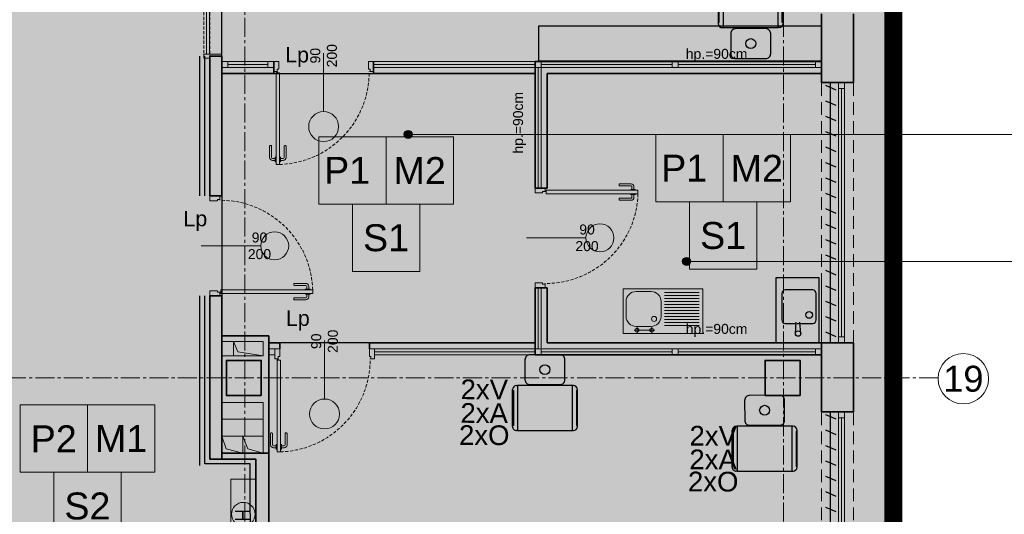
# Model space of a CAD drawing. Header units: millimetres. Extents: x -9409 to -3369, y -15007 to -6597.
# Tile 128 of 132: x -5515 to -4528, y -9944 to -9448. Entities that reach past the tile are written whole.
import ezdxf
from ezdxf.enums import TextEntityAlignment as Align

# ---------------------------------------------------------------- set-up
doc = ezdxf.new("R2010")
doc.units = ezdxf.units.MM
for name, pattern in [('ACAD_ISO02W100', [15, 12, -3]), ('CENTER2', [28.575, 19.05, -3.175, 3.175, -3.175]), ('CONTINU', [0]), ('DASHED', [19.05, 12.7, -6.35]), ('DASHED2', [0.375, 0.25, -0.125]), ('HIDDEN2', [4.7625, 3.175, -1.5875])]:
    doc.linetypes.add(name, pattern=pattern)
for name, color, linetype, lineweight in [('_opis', 8, 'Continuous', 5), ('A- OPISY', 2, 'Continuous', 13), ('A-AREA-____-IDEN', 81, 'Continuous', 5), ('SQ EI', 1, 'ZYGZAK', 9), ('SQ_Drzwi', 170, 'Continuous', 9), ('SQ_HATCH', 140, 'Continuous', 13), ('SQ_ISTN.Ściany', 140, 'Continuous', 35), ('Sq_Okna', 170, 'Continuous', 9), ('SQ_Osie', 220, 'CENTER2', 9), ('SQ_PROJ.Ściany', 7, 'Continuous', 35), ('SQ_TECHNOLOGIA', 251, 'Continuous', 9), ('SQ_ZAKRES_OPRACOWANIA', 7, 'ACAD_ISO02W100', 20), ('WYPOSAŻENIE WBUDOWANE', 11, 'Continuous', 25)]:
    doc.layers.add(name, color=color, linetype=linetype, lineweight=lineweight)
for name, color, linetype, lineweight, true_color in [('_rolety', 7, 'Continuous', 25, 0x21dec2), ('_wykończeniówka_listwy podłogowe', 7, 'Continuous', 25, 0xd042ff), ('SQ_P.POŻ', 7, 'CONTINU', 13, 0xc70000), ('SQ_STOLARKA ISTNIEJĄCA', 7, 'Continuous', 9, 0x575757), ('SQ_Widok', 7, 'DASHED', 15, 0x474747), ('W-listwa', 7, 'ZIGZAG', 18, 0xe19705), ('W-poręcz', 92, 'FENCELINE1', 18, 0x00bd00)]:
    doc.layers.add(name, color=color, linetype=linetype, lineweight=lineweight, true_color=true_color)
doc.layers.add('PDF _Geometria', color=7, linetype='Continuous')
doc.styles.add('Arial Narrow_2', font='ARIALN.TTF', dxfattribs={"height": 20})
doc.styles.add('Q_Arial', font='arial.ttf')
doc.styles.get("Standard").update_dxf_attribs({"font": 'arial.ttf'})
doc.linetypes.add('FENCELINE1', pattern='A,0.25,-0.1,[133,ltypeshp.shx,S=0.1,R=0,X=-0.1,Y=0],-0.1,1', length=1.45)
doc.linetypes.add('ZIGZAG', pattern='A,0.0001,-0.2,[131,ltypeshp.shx,S=0.2,R=0,X=-0.2,Y=0],-0.4,[131,ltypeshp.shx,S=0.2,R=180,X=0.2,Y=0],-0.2', length=0.8001)
doc.linetypes.add('ZYGZAK', pattern='A,0.00254,-5.08,[131,ltypeshp.shx,S=5.08,R=0,X=-5.08,Y=0],-10.16,[131,ltypeshp.shx,S=5.08,R=180,X=5.08,Y=0],-5.08', length=20.32254)

# ---------------------------------------------------------------- blocks, each defined once
blk = doc.blocks.new('A$C4228550E')
for p, q in [((0, 4), (0, 41)), ((0, 40), (1, 40)), ((1, 40), (1, 5)), ((4, 45), (5, 45)), ((61, 45), (60, 45)), ((65, 40), (64, 40)), ((64, 40), (64, 5)), ((65, 4), (65, 41)), ((1, 5), (0, 5)), ((64, 5), (65, 5)), ((5, 0), (4, 0)), ((60, 0), (61, 0))]:
    blk.add_line(p, q)
blk.add_lwpolyline([(17.5, 46), (47.5, 46, 0.414214), (52.5, 51), (52.5, 71, 0.414214), (47.5, 76), (17.5, 76, 0.414214), (12.5, 71), (12.5, 51, 0.414214)], format="xyb", close=True)
blk.add_lwpolyline([(5, 0), (60, 0), (60, 45), (5, 45)], close=True)
blk.add_circle((32.5, 61), 5)
for centre, start, end in [((4, 41), 90, 180), ((61, 41), 0, 90), ((4, 4), 180, 270), ((61, 4), 270, 0)]:
    blk.add_arc(centre, 4, start, end)
blk = doc.blocks.new('zlew_02')
at = {"layer": 'WYPOSAŻENIE WBUDOWANE', "lineweight": 0}
for p, q in [((3.51, 36.77), (38.51, 36.77)), ((3.51, 33.77), (38.51, 33.77)), ((3.51, 30.77), (38.51, 30.77)), ((3.51, 27.77), (38.51, 27.77)), ((3.51, 24.77), (38.51, 24.77)), ((3.51, 21.77), (38.51, 21.77)), ((3.51, 18.77), (38.51, 18.77)), ((3.51, 15.77), (38.51, 15.77)), ((3.51, 12.77), (38.51, 12.77)), ((3.51, 9.77), (38.51, 9.77)), ((3.51, 6.77), (38.51, 6.77)), ((3.51, 3.77), (38.51, 3.77))]:
    blk.add_line(p, q, dxfattribs=at)
blk.add_lwpolyline([(0, 45), (80, 45), (80, 0), (0, 0)], close=True, dxfattribs=at)
for points in [[(68.89, 41.41), (48.04, 41.41)], [(56.06, 41.41), (48.04, 41.41)], [(68.89, 41.41), (48.04, 41.41)], [(56.06, 41.41), (48.04, 41.41)], [(68.89, 41.41), (48.04, 41.41)], [(50.97, 44.26), (50.97, 38.57)], [(50.97, 44.26), (50.97, 38.57)], [(65.8, 44.26), (65.8, 38.57)], [(65.8, 44.26), (65.8, 38.57)]]:
    blk.add_lwpolyline(points, dxfattribs=at)
blk.add_lwpolyline([(51.9, 37.77), (66.9, 37.77, -0.414214), (76.9, 27.77), (76.9, 12.77, -0.414214), (66.9, 2.77), (51.9, 2.77, -0.414214), (41.9, 12.77), (41.9, 27.77, -0.414214)], format="xyb", close=True, dxfattribs=at)
for centre, radius in [((51.19, 41.62), 1.91), ((51.19, 41.62), 1.91), ((51.19, 41.62), 1.91), ((51.19, 41.62), 1.91), ((66.01, 41.62), 1.91), ((66.01, 41.62), 1.91), ((66.01, 41.62), 1.91), ((66.01, 41.62), 1.91), ((48.83, 30.28), 2.54)]:
    blk.add_circle(centre, radius, dxfattribs=at)
blk = doc.blocks.new('point')
at = {"layer": 'A-AREA-____-IDEN', "lineweight": -2}
h = blk.add_hatch(color=256, dxfattribs=at)
h.dxf.hatch_style = 1
edge = h.paths.add_edge_path()
edge.add_arc((0, 0), 4, 0, 360)
blk.add_circle((0, 0), 4, dxfattribs=at)
blk = doc.blocks.new('posadzka')
at = {"layer": '_opis'}
blk.add_lwpolyline([(54442.94, 11846.05), (54442.94, 11891.05), (54397.94, 11891.05), (54397.94, 11846.05)], close=True, dxfattribs=at)
at = {"layer": '_opis', "color": 2, "style": 'Q_Arial'}
blk.add_attdef('posadzka', text='', height=18, dxfattribs=at).set_placement((54420.44, 11868.55), align=Align.MIDDLE)
blk = doc.blocks.new('sufit')
at = {"layer": '_opis'}
blk.add_lwpolyline([(54487.94, 11846.05), (54487.94, 11891.05), (54442.94, 11891.05), (54442.94, 11846.05)], close=True, dxfattribs=at)
at = {"layer": '_opis', "color": 2, "style": 'Q_Arial'}
blk.add_attdef('sufit', text='', height=18, dxfattribs=at).set_placement((54465.44, 11868.55), align=Align.MIDDLE)
blk = doc.blocks.new('KLAMKA')
for p, q in [((-10, -18.4), (-10, -7)), ((-8, -18.4), (-8, -7)), ((-4.32, -4), (-7, -4)), ((-4.32, -6), (-7, -6)), ((-4.32, -3.09), (-4.32, -6.91)), ((-3.5, -2.49), (-3.72, -2.49)), ((-3.5, -7.51), (-3.72, -7.51)), ((0, -2.49), (0.22, -2.49)), ((0, -7.51), (0.22, -7.51)), ((0.82, -3.09), (0.82, -6.91)), ((3.5, -4), (0.82, -4)), ((3.5, -6), (0.82, -6)), ((4.5, -18.4), (4.5, -7)), ((6.5, -18.4), (6.5, -7)), ((-8.6, -19), (-9.4, -19)), ((5.9, -19), (5.1, -19))]:
    blk.add_line(p, q)
for centre, radius, start, end in [((-7, -7), 3, 90, 180), ((-7, -7), 1, 90, 180), ((-3.72, -3.09), 0.6, 90, 180), ((-3.72, -6.91), 0.6, 180, 270), ((0.22, -3.09), 0.6, 0, 90), ((0.22, -6.91), 0.6, 270, 360), ((3.5, -7), 3, 360, 90), ((3.5, -7), 1, 0, 90), ((-9.4, -18.4), 0.6, 180, 270), ((-8.6, -18.4), 0.6, 270, 360), ((5.1, -18.4), 0.6, 180, 270), ((5.9, -18.4), 0.6, 270, 360)]:
    blk.add_arc(centre, radius, start, end)
blk = doc.blocks.new('sq_drzwi5')
at = {"layer": 'SQ_Drzwi'}
for p, q in [((0.01, 16.58), (0.01, -43.04)), ((-49.99, 8), (-44.99, 8)), ((-49.99, 8), (-44.99, 8)), ((-46.49, 0.2), (-46.49, -1.7)), ((-45.29, 0.5), (-46.19, 0.5)), ((-44.99, 8), (-44.99, 0.8)), ((45.01, 8), (45.01, 0.8)), ((45.01, 8), (50.01, 8)), ((45.31, 0.5), (46.21, 0.5)), ((46.51, 0.2), (46.51, -1.7)), ((-46.79, -2), (-49.99, -2)), ((-47.63, -3.15), (-47.63, -95.12)), ((-47.63, -3.15), (-44.13, -3.15)), ((-44.13, -3.15), (-44.13, -95.12)), ((46.81, -2), (50.01, -2)), ((-47.63, -95.12), (-44.13, -95.12))]:
    blk.add_line(p, q, dxfattribs=at)
for centre, radius in [((-46.9, -2.58), 0.529), ((0.01, -57.01), 14)]:
    blk.add_circle(centre, radius, dxfattribs=at)
for centre, start, end in [((-46.19, 0.2), 90, 180), ((-45.29, 0.8), 270, 0), ((45.31, 0.8), 180, 270), ((46.21, 0.2), 0, 90), ((-46.79, -1.7), 270, 0), ((46.81, -1.7), 180, 270)]:
    blk.add_arc(centre, 0.3, start, end, dxfattribs=at)
at = {"layer": 'SQ_Drzwi', "linetype": 'HIDDEN2'}
blk.add_arc((-46.9, -2.58), 92.57, 271.72437, 0.44687, dxfattribs=at)
at = {"layer": 'SQ_Drzwi', "rotation": 180}
blk.add_blockref('KLAMKA', (-47.63, -95.12), dxfattribs=at)
blk = doc.blocks.new('sq_drzwi1')
at = {"layer": 'SQ_Drzwi'}
for p, q in [((0.01, 16.58), (0.01, -42.19)), ((-49.99, 8), (-44.99, 8)), ((-49.99, -2), (-49.99, 8)), ((-49.99, -2), (-49.99, 8)), ((-49.99, 8), (-44.99, 8)), ((-49.99, -2), (-49.99, 8)), ((-46.49, 0.2), (-46.49, -1.7)), ((-45.29, 0.5), (-46.19, 0.5)), ((-44.99, 8), (-44.99, 0.8)), ((45.01, 8), (45.01, 0.8)), ((45.01, 8), (50.01, 8)), ((45.31, 0.5), (46.21, 0.5)), ((46.51, 0.2), (46.51, -1.7)), ((50.01, -2), (50.01, 8)), ((-46.79, -2), (-49.99, -2)), ((-47.63, -3.15), (-47.63, -95.12)), ((-47.63, -3.15), (-44.13, -3.15)), ((-44.13, -3.15), (-44.13, -95.12)), ((46.81, -2), (50.01, -2)), ((-47.63, -95.12), (-44.13, -95.12))]:
    blk.add_line(p, q, dxfattribs=at)
for centre, radius in [((-46.9, -2.58), 0.529), ((0.01, -57.19), 15)]:
    blk.add_circle(centre, radius, dxfattribs=at)
for centre, start, end in [((-46.19, 0.2), 90, 180), ((-45.29, 0.8), 270, 0), ((45.31, 0.8), 180, 270), ((46.21, 0.2), 0, 90), ((-46.79, -1.7), 270, 0), ((46.81, -1.7), 180, 270)]:
    blk.add_arc(centre, 0.3, start, end, dxfattribs=at)
at = {"layer": 'SQ_Drzwi', "linetype": 'HIDDEN2'}
blk.add_arc((-46.9, -2.58), 92.57, 271.72437, 0.44687, dxfattribs=at)
at = {"layer": 'SQ_Drzwi', "rotation": 180}
blk.add_blockref('KLAMKA', (-47.63, -95.12), dxfattribs=at)
blk = doc.blocks.new('drzwi przesuwne 120')
at = {"layer": 'SQ_Drzwi', "linetype": 'HIDDEN2'}
for points in [[(7475.18, 7012.23), (7475.18, 6761.23), (7469.18, 6761.23), (7469.18, 7012.23)], [(7472.68, 7009.23), (7472.68, 6887.23), (7469.68, 6887.23), (7469.68, 7009.23)]]:
    blk.add_lwpolyline(points, close=True, dxfattribs=at)
at = {"layer": 'SQ_Drzwi'}
for points in [[(7469.18, 7012.23), (7475.18, 7012.23), (7475.18, 7009.23), (7469.18, 7009.23)], [(7472.68, 6887.23), (7472.68, 6765.23), (7469.68, 6765.23), (7469.68, 6887.23)]]:
    blk.add_lwpolyline(points, close=True, dxfattribs=at)
for points in [[(7476.41, 6903.34), (7476.41, 6919.34), (7477.91, 6912.72)], [(7469.68, 6885.23), (7469.68, 6887.23), (7457.18, 6887.23), (7457.18, 6885.23), (7469.68, 6885.23)], [(7513.7, 6834.23), (7454.08, 6834.23)], [(7475.18, 6763.23), (7475.18, 6765.23), (7457.18, 6765.23), (7457.18, 6763.23), (7469.18, 6763.23)], [(7475.18, 6763.23), (7475.18, 6761.23), (7469.18, 6761.23), (7469.18, 6763.23)]]:
    blk.add_lwpolyline(points, dxfattribs=at)
blk.add_circle((7527.21, 6836.23), 13, dxfattribs=at)
blk = doc.blocks.new('słupy konstr bud B')
at = {"layer": 'SQ_ISTN.Ściany', "lineweight": 5}
h = blk.add_hatch(dxfattribs=at)
h.set_pattern_fill('JIS_STN_1E', color=256, scale=10)
h.paths.add_polyline_path([(21350.78, 18613.95), (21315.78, 18613.95), (21315.78, 18578.95), (21350.78, 18578.95)])
h.paths.add_polyline_path([(21890.78, 18613.95), (21855.78, 18613.95), (21855.78, 18578.95), (21890.78, 18578.95)])
h.paths.add_polyline_path([(22190.78, 18613.95), (22155.78, 18613.95), (22155.78, 18578.95), (22190.78, 18578.95)])
h.paths.add_polyline_path([(22730.78, 18613.95), (22695.78, 18613.95), (22695.78, 18578.95), (22730.78, 18578.95)])
h.paths.add_polyline_path([(22730.78, 17953.95), (22695.78, 17953.95), (22695.78, 17918.95), (22730.78, 17918.95)])
h.paths.add_polyline_path([(22190.78, 17953.95), (22155.78, 17953.95), (22155.78, 17918.95), (22190.78, 17918.95)])
h.paths.add_polyline_path([(21890.78, 17953.95), (21855.78, 17953.95), (21855.78, 17918.95), (21890.78, 17918.95)])
h.paths.add_polyline_path([(21350.78, 17953.95), (21315.78, 17953.95), (21315.78, 17918.95), (21350.78, 17918.95)])
h.paths.add_polyline_path([(21350.78, 17293.95), (21315.78, 17293.95), (21315.78, 17258.95), (21350.78, 17258.95)])
h.paths.add_polyline_path([(21890.78, 17293.95), (21855.78, 17293.95), (21855.78, 17258.95), (21890.78, 17258.95)])
h.paths.add_polyline_path([(22190.78, 17293.95), (22155.78, 17293.95), (22155.78, 17258.95), (22190.78, 17258.95)])
h.paths.add_polyline_path([(22730.78, 17293.95), (22695.78, 17293.95), (22695.78, 17258.95), (22730.78, 17258.95)])
h.paths.add_polyline_path([(22695.78, 16633.95), (22730.78, 16633.95), (22730.78, 16598.95), (22695.78, 16598.95)])
h.paths.add_polyline_path([(22695.78, 14653.95), (22730.78, 14653.95), (22730.78, 14618.95), (22695.78, 14618.95)])
h.paths.add_polyline_path([(22695.78, 15313.95), (22730.78, 15313.95), (22730.78, 15278.95), (22695.78, 15278.95)])
h.paths.add_polyline_path([(22695.78, 15973.95), (22730.78, 15973.95), (22730.78, 15938.95), (22695.78, 15938.95)])
h.paths.add_polyline_path([(22155.78, 14653.95), (22190.78, 14653.95), (22190.78, 14618.95), (22155.78, 14618.95)])
h.paths.add_polyline_path([(22155.78, 15313.95), (22190.78, 15313.95), (22190.78, 15278.95), (22155.78, 15278.95)])
h.paths.add_polyline_path([(22155.78, 15973.95), (22190.78, 15973.95), (22190.78, 15938.95), (22155.78, 15938.95)])
h.paths.add_polyline_path([(22155.78, 16633.95), (22190.78, 16633.95), (22190.78, 16598.95), (22155.78, 16598.95)])
h.paths.add_polyline_path([(21855.78, 14653.95), (21890.78, 14653.95), (21890.78, 14618.95), (21855.78, 14618.95)])
h.paths.add_polyline_path([(21855.78, 15313.95), (21890.78, 15313.95), (21890.78, 15278.95), (21855.78, 15278.95)])
h.paths.add_polyline_path([(21855.78, 15973.95), (21890.78, 15973.95), (21890.78, 15938.95), (21855.78, 15938.95)])
h.paths.add_polyline_path([(21855.78, 16633.95), (21890.78, 16633.95), (21890.78, 16598.95), (21855.78, 16598.95)])
h.paths.add_polyline_path([(21315.78, 14653.95), (21350.78, 14653.95), (21350.78, 14618.95), (21315.78, 14618.95)])
h.paths.add_polyline_path([(21315.78, 15313.95), (21350.78, 15313.95), (21350.78, 15278.95), (21315.78, 15278.95)])
h.paths.add_polyline_path([(21315.78, 15973.95), (21350.78, 15973.95), (21350.78, 15938.95), (21315.78, 15938.95)])
h.paths.add_polyline_path([(21315.78, 16633.95), (21350.78, 16633.95), (21350.78, 16598.95), (21315.78, 16598.95)])
at = {"layer": 'SQ_ISTN.Ściany'}
for points in [[(21315.78, 15973.95), (21350.78, 15973.95), (21350.78, 15938.95), (21315.78, 15938.95)], [(21855.78, 15973.95), (21890.78, 15973.95), (21890.78, 15938.95), (21855.78, 15938.95)]]:
    blk.add_lwpolyline(points, close=True, dxfattribs=at)
blk = doc.blocks.new('hydrrant wewn.')
at = {"layer": 'SQ_P.POŻ', "color": 1, "lineweight": 13}
blk.add_lwpolyline([(-6514.59, 7028.3), (-6514.59, 7003.3), (-6584.59, 7003.3), (-6584.59, 7028.3)], close=True, dxfattribs=at)
blk.add_circle((-6549.59, 7015.8), 11.77, dxfattribs=at)
at = {"layer": 'SQ_P.POŻ', "insert": (-6554.57, 7022.57), "char_height": 15, "attachment_point": 1, "style": 'Arial Narrow_2'}
blk.add_mtext_dynamic_manual_height_columns('H', width=17.4136, gutter_width=100, heights=[0], dxfattribs=at)
blk = doc.blocks.new('stan projektowany')
at = {"layer": 'SQ_HATCH'}
h = blk.add_hatch(dxfattribs=at)
h.set_pattern_fill('ANGLE')
h.set_pattern_definition([(0, (-10464.962, 6233.929), (0, 6.985), [5.08, -1.905]), (90, (-10464.962, 6233.929), (-6.985, 4e-16), [5.08, -1.905])])
h.paths.add_polyline_path([(-15233.14, 8198.65), (-15198.14, 8198.65), (-15176.65, 8198.65), (-15176.65, 8216.15), (-15144.65, 8216.15), (-15144.65, 8147.15), (-15144.65, 7886.15), (-15144.65, 7837.15), (-15144.65, 7734.77), (-15104.65, 7734.77), (-15104.65, 10535.59), (-15737.65, 10535.59), (-15737.65, 10615.59), (-15789.65, 10615.59), (-16075.65, 10615.59), (-16075.65, 9587.27), (-16120.11, 9587.27), (-16120.11, 9436.61), (-16071.65, 9436.61), (-16071.65, 9307.59), (-16259.65, 9307.59), (-16259.65, 8898.65), (-16704.65, 8898.65), (-16704.65, 7768.15), (-16704.65, 7751.82), (-16685.57, 7751.82), (-16685.57, 7130.61), (-16718.15, 7131.63), (-16718.15, 7178.15), (-16999.65, 7178.15), (-16999.65, 7808.15), (-19394.65, 7808.15), (-19394.65, 6211.23), (-19462.48, 6211.23), (-19462.48, 5925.46), (-18509.26, 5925.46), (-18509.26, 6211.23), (-17103.03, 6223.02), (-17103.03, 5881.49), (-15104.65, 5873.27), (-15104.65, 7734.77), (-15144.65, 7734.77), (-15144.65, 7707.15), (-15176.65, 7707.15), (-15176.65, 7706.65), (-15176.65, 7706.65), (-15259.89, 7706.65), (-15259.87, 7706.75), (-15259.87, 7707.15), (-15292.71, 7707.15), (-15292.71, 7696.65), (-15292.7, 7696.65), (-15292.71, 7706.65), (-15297.71, 7706.65), (-15297.7, 7699.45, 0.414214), (-15297.4, 7699.15), (-15296.5, 7699.15, -0.414214), (-15296.2, 7698.85), (-15296.2, 7696.95, 0.527766), (-15295.86, 7696.59, -0.450501), (-15295.27, 7696.07, -0.414104), (-15295.79, 7695.54), (-15295.07, 7695.5), (-15295.79, 7695.54, -0.414323), (-15296.32, 7696.07, -0.409171), (-15295.87, 7696.65, -0.450389), (-15296.2, 7696.95), (-15296.2, 7698.85, 0.414214), (-15296.5, 7699.15), (-15297.4, 7699.15, -0.414214), (-15297.7, 7699.45), (-15297.71, 7706.65), (-15292.71, 7706.65), (-15292.71, 7707.15), (-15259.87, 7707.15), (-15259.87, 7734.77), (-15473.3, 7734.77), (-15473.3, 7771.14, -0.414214), (-15477.3, 7775.14, -1), (-15469.3, 7775.14, -0.414214), (-15473.3, 7771.14), (-15473.3, 7749.3), (-15457.7, 7749.3), (-15457.7, 7760.15), (-15457.96, 7760.19), (-15457.96, 7773.87), (-15457.96, 7787.54), (-15457.7, 7799.3), (-15457.7, 7787.58), (-15431.62, 7791.36, -0.038172), (-15427.99, 7791.64, -0.032853), (-15424.84, 7791.44, -0.057631), (-15419.72, 7790.17, -0.057695), (-15415.53, 7788.02, -0.068919), (-15411.87, 7784.77, -0.070278), (-15409.44, 7780.92, -0.066142), (-15408.18, 7776.69, -0.045653), (-15407.94, 7773.2, -0.032968), (-15408.15, 7770.68, -0.068737), (-15409.44, 7766.28, -0.070278), (-15411.87, 7762.43, -0.068919), (-15415.53, 7759.18, -0.057695), (-15419.72, 7757.03, -0.057631), (-15424.84, 7755.76, -0.032853), (-15427.99, 7755.56, -0.033182), (-15431.15, 7755.77), (-15457.7, 7760.15), (-15457.7, 7749.3), (-15473.3, 7749.3), (-15473.3, 7734.77), (-15259.87, 7734.77), (-15259.87, 7837.15), (-15259.9, 7837.15), (-15259.87, 7837.13), (-15176.65, 7837.15), (-15176.65, 7734.77), (-15144.65, 7734.77), (-15144.65, 7837.15), (-15144.65, 7886.15), (-15176.65, 7886.15), (-15176.65, 8147.15), (-15176.65, 8163.65), (-15198.14, 8163.65), (-15233.14, 8163.65)])
at = {"layer": 'SQ_ISTN.Ściany', "lineweight": 5}
h = blk.add_hatch(dxfattribs=at)
h.set_pattern_fill('JIS_STN_1E', color=256, scale=10, angle=180)
h.set_pattern_definition([(225, (6117.647, 25457.596), (7.0710678, -7.0710678), []), (225, (6110.597, 25457.596), (7.0710678, -7.0710678), [10, -5])])
h.paths.add_polyline_path([(-15233.14, 6843.65), (-15198.14, 6843.65), (-15198.14, 6878.65), (-15233.14, 6878.65)])
h.paths.add_polyline_path([(-15773.14, 6843.65), (-15738.14, 6843.65), (-15738.14, 6878.65), (-15773.14, 6878.65)])
h.paths.add_polyline_path([(-16073.14, 6843.65), (-16038.14, 6843.65), (-16038.14, 6878.65), (-16073.14, 6878.65)])
h.paths.add_polyline_path([(-16613.14, 6843.65), (-16578.14, 6843.65), (-16578.14, 6878.65), (-16613.14, 6878.65)])
h.paths.add_polyline_path([(-16613.14, 7503.65), (-16578.14, 7503.65), (-16578.14, 7538.65), (-16613.14, 7538.65)])
h.paths.add_polyline_path([(-16073.14, 7503.65), (-16038.14, 7503.65), (-16038.14, 7538.65), (-16073.14, 7538.65)])
h.paths.add_polyline_path([(-15773.14, 7503.65), (-15738.14, 7503.65), (-15738.14, 7538.65), (-15773.14, 7538.65)])
h.paths.add_polyline_path([(-15233.14, 7503.65), (-15198.14, 7503.65), (-15198.14, 7538.65), (-15233.14, 7538.65)])
h.paths.add_polyline_path([(-15233.14, 8163.65), (-15198.14, 8163.65), (-15198.14, 8198.65), (-15233.14, 8198.65)])
h.paths.add_polyline_path([(-15773.14, 8163.65), (-15738.14, 8163.65), (-15738.14, 8198.65), (-15773.14, 8198.65)])
h.paths.add_polyline_path([(-16073.14, 8163.65), (-16038.14, 8163.65), (-16038.14, 8198.65), (-16073.14, 8198.65)])
h.paths.add_polyline_path([(-16613.14, 8163.65), (-16578.14, 8163.65), (-16578.14, 8198.65), (-16613.14, 8198.65)])
h.paths.add_polyline_path([(-16578.14, 8823.65), (-16613.14, 8823.65), (-16613.14, 8858.65), (-16578.14, 8858.65)])
h.paths.add_polyline_path([(-16578.14, 10803.65), (-16613.14, 10803.65), (-16613.14, 10838.65), (-16578.14, 10838.65)])
h.paths.add_polyline_path([(-16578.14, 10143.65), (-16613.14, 10143.65), (-16613.14, 10178.65), (-16578.14, 10178.65)])
h.paths.add_polyline_path([(-16578.14, 9483.65), (-16613.14, 9483.65), (-16613.14, 9518.65), (-16578.14, 9518.65)])
h.paths.add_polyline_path([(-16038.14, 10803.65), (-16073.14, 10803.65), (-16073.14, 10838.65), (-16038.14, 10838.65)])
h.paths.add_polyline_path([(-16038.14, 10143.65), (-16073.14, 10143.65), (-16073.14, 10178.65), (-16038.14, 10178.65)])
h.paths.add_polyline_path([(-16038.14, 9483.65), (-16073.14, 9483.65), (-16073.14, 9518.65), (-16038.14, 9518.65)])
h.paths.add_polyline_path([(-16038.14, 8823.65), (-16073.14, 8823.65), (-16073.14, 8858.65), (-16038.14, 8858.65)])
h.paths.add_polyline_path([(-15738.14, 10803.65), (-15773.14, 10803.65), (-15773.14, 10838.65), (-15738.14, 10838.65)])
h.paths.add_polyline_path([(-15738.14, 10143.65), (-15773.14, 10143.65), (-15773.14, 10178.65), (-15738.14, 10178.65)])
h.paths.add_polyline_path([(-15738.14, 9483.65), (-15773.14, 9483.65), (-15773.14, 9518.65), (-15738.14, 9518.65)])
h.paths.add_polyline_path([(-15738.14, 8823.65), (-15773.14, 8823.65), (-15773.14, 8858.65), (-15738.14, 8858.65)])
h.paths.add_polyline_path([(-15198.14, 10803.65), (-15233.14, 10803.65), (-15233.14, 10838.65), (-15198.14, 10838.65)])
h.paths.add_polyline_path([(-15198.14, 10143.65), (-15233.14, 10143.65), (-15233.14, 10178.65), (-15198.14, 10178.65)])
h.paths.add_polyline_path([(-15198.14, 9483.65), (-15233.14, 9483.65), (-15233.14, 9518.65), (-15198.14, 9518.65)])
h.paths.add_polyline_path([(-15198.14, 8823.65), (-15233.14, 8823.65), (-15233.14, 8858.65), (-15198.14, 8858.65)])
at = {"layer": 'PDF _Geometria', "lineweight": 13}
for points in [[(-15730.65, 9506.23), (-15730.65, 9543.45), (-15777.65, 9543.45)], [(-15765.81, 9523.14), (-15765.81, 9537.53), (-15761.58, 9527.37), (-15736.19, 9523.14)], [(-15777.65, 9425.83), (-15777.65, 9476.61), (-15736.19, 9476.61), (-15736.19, 9425.83), (-15751.42, 9430.07), (-15756.5, 9442.76), (-15756.5, 9425.83), (-15773.42, 9430.07), (-15777.65, 9442.76), (-15736.19, 9442.76)], [(-15778.03, 9459.68), (-15736.57, 9459.68)]]:
    blk.add_lwpolyline(points, dxfattribs=at)
blk.add_lwpolyline([(-15777.65, 9537.53), (-15736.19, 9537.53), (-15736.19, 9523.14), (-15777.65, 9523.14)], close=True, dxfattribs=at)
at = {"layer": 'SQ_ISTN.Ściany'}
for p, q in [((-15176.65, 9866.15), (-15176.65, 9797.15)), ((-15144.65, 9866.15), (-15144.65, 9816.76)), ((-15777.65, 9823.47), (-15789.65, 9823.47)), ((-15789.65, 9823.47), (-15789.65, 9683.47)), ((-15777.65, 9823.47), (-15777.65, 9683.47)), ((-15777.65, 9823.47), (-15777.65, 9683.47)), ((-15144.65, 9816.76), (-15144.65, 9797.15)), ((-15789.65, 9583.47), (-15789.65, 9419.83)), ((-15789.65, 9583.47), (-15789.65, 9419.83)), ((-15777.65, 9583.47), (-15777.65, 9419.83)), ((-15730.65, 9543.45), (-15777.65, 9543.45)), ((-15730.65, 9494.38), (-15730.65, 9543.45)), ((-15176.65, 9536.15), (-15176.65, 9467.15)), ((-15144.65, 9536.15), (-15144.65, 9467.15)), ((-15730.65, 9494.38), (-15730.65, 9301.38)), ((-15730.65, 9425.83), (-15777.65, 9425.83)), ((-15743.65, 9419.83), (-15789.65, 9419.83)), ((-15743.65, 9419.83), (-15743.65, 9309.38))]:
    blk.add_line(p, q, dxfattribs=at)
for points in [[(-15176.65, 9797.15), (-15144.65, 9797.15)], [(-15176.65, 9536.15), (-15144.65, 9536.15)], [(-15176.65, 9467.15), (-15144.65, 9467.15)]]:
    blk.add_lwpolyline(points, dxfattribs=at)
at = {"layer": 'Sq_Okna'}
for p, q in [((-15777.65, 9818.15), (-15725.6, 9818.15)), ((-15777.65, 9812.15), (-15725.6, 9812.15)), ((-15771.65, 9815.15), (-15731.6, 9815.15)), ((-15625.6, 9818.15), (-15457.65, 9818.15)), ((-15625.6, 9815.15), (-15463.65, 9815.15)), ((-15625.6, 9812.15), (-15457.65, 9812.15)), ((-15463.65, 9812.15), (-15463.65, 9691.43)), ((-15460.65, 9812.15), (-15460.65, 9691.43)), ((-15457.65, 9818.15), (-15176.65, 9818.15)), ((-15457.65, 9815.15), (-15326.15, 9815.15)), ((-15457.65, 9812.15), (-15176.65, 9812.15)), ((-15457.65, 9812.15), (-15457.65, 9691.43)), ((-15320.15, 9815.15), (-15182.65, 9815.15)), ((-15463.65, 9591.43), (-15463.65, 9531.15)), ((-15460.65, 9591.43), (-15460.65, 9530.15)), ((-15457.65, 9591.43), (-15457.65, 9531.15)), ((-15624.65, 9530.14), (-15463.65, 9530.15)), ((-15624.65, 9527.14), (-15463.65, 9527.15)), ((-15624.65, 9524.14), (-15463.65, 9524.15)), ((-15457.65, 9530.15), (-15176.65, 9530.15)), ((-15457.65, 9527.15), (-15326.15, 9527.15)), ((-15457.65, 9524.15), (-15176.65, 9524.15)), ((-15320.15, 9527.15), (-15182.65, 9527.15))]:
    blk.add_line(p, q, dxfattribs=at)
for points in [[(-15777.65, 9812.15), (-15771.65, 9812.15), (-15771.65, 9818.15), (-15777.65, 9818.15)], [(-15731.6, 9812.15), (-15725.6, 9812.15), (-15725.6, 9818.15), (-15731.6, 9818.15)], [(-15463.65, 9812.15), (-15457.65, 9812.15), (-15457.65, 9818.15), (-15463.65, 9818.15)], [(-15326.15, 9812.15), (-15320.15, 9812.15), (-15320.15, 9818.15), (-15326.15, 9818.15)], [(-15182.65, 9812.15), (-15176.65, 9812.15), (-15176.65, 9818.15), (-15182.65, 9818.15)], [(-15724.65, 9524.15), (-15724.65, 9530.15), (-15730.65, 9530.15), (-15730.65, 9524.15)], [(-15463.65, 9524.15), (-15457.65, 9524.15), (-15457.65, 9530.15), (-15463.65, 9530.15)], [(-15326.15, 9524.15), (-15320.15, 9524.15), (-15320.15, 9530.15), (-15326.15, 9530.15)], [(-15182.65, 9524.15), (-15176.65, 9524.15), (-15176.65, 9530.15), (-15182.65, 9530.15)]]:
    blk.add_lwpolyline(points, close=True, dxfattribs=at)
at = {"layer": 'SQ_Osie'}
for p, q in [((-15754.65, 11604.94), (-15754.65, 6094.73)), ((-15214.65, 11604.94), (-15214.65, 6094.73))]:
    blk.add_line(p, q, dxfattribs=at)
blk.add_lwpolyline([(-15059.67, 9501.15), (-16726.65, 9501.15)], dxfattribs=at)
at = {"layer": 'SQ_Osie', "linetype": 'ByBlock'}
blk.add_circle((-15034.42, 9500.3), 25.25, dxfattribs=at)
at = {"layer": 'SQ_PROJ.Ściany'}
for p, q in [((-15176.65, 9818.15), (-15463.65, 9818.15)), ((-15463.65, 9691.43), (-15463.65, 9818.15)), ((-15725.6, 9806.15), (-15777.65, 9806.15)), ((-15463.65, 9806.15), (-15625.6, 9806.15)), ((-15176.65, 9806.15), (-15451.65, 9806.15)), ((-15451.65, 9691.43), (-15451.65, 9806.15)), ((-15463.65, 9691.43), (-15451.65, 9691.43)), ((-15789.65, 9683.47), (-15777.65, 9683.47)), ((-15789.65, 9583.47), (-15777.65, 9583.47)), ((-15463.65, 9524.15), (-15463.65, 9591.43)), ((-15463.65, 9591.43), (-15451.65, 9591.43)), ((-15451.65, 9536.15), (-15451.65, 9591.43)), ((-15719.65, 9536.15), (-15730.65, 9536.15)), ((-15463.65, 9536.15), (-15629.65, 9536.15)), ((-15176.65, 9536.15), (-15451.65, 9536.15)), ((-15176.65, 9524.15), (-15463.65, 9524.15))]:
    blk.add_line(p, q, dxfattribs=at)
for points in [[(-15725.6, 9818.15), (-15725.6, 9806.15)], [(-15625.6, 9818.15), (-15625.6, 9806.15)], [(-15719.65, 9530.15), (-15719.65, 9536.15)], [(-15629.65, 9530.13), (-15629.65, 9536.15)]]:
    blk.add_lwpolyline(points, dxfattribs=at)
at = {"layer": 'SQ_STOLARKA ISTNIEJĄCA', "lineweight": 13}
for p, q in [((-15159.65, 9791.15), (-15159.65, 9542.15)), ((-15156.65, 9791.15), (-15156.65, 9542.15)), ((-15153.65, 9791.15), (-15153.65, 9542.15)), ((-15159.65, 9461.15), (-15159.65, 9212.15)), ((-15156.65, 9461.15), (-15156.65, 9212.15)), ((-15153.65, 9461.15), (-15153.65, 9212.15))]:
    blk.add_line(p, q, dxfattribs=at)
for points in [[(-15159.65, 9791.15), (-15153.65, 9791.15), (-15153.65, 9797.15), (-15159.65, 9797.15)], [(-15159.65, 9536.15), (-15153.65, 9536.15), (-15153.65, 9542.15), (-15159.65, 9542.15)], [(-15159.65, 9461.15), (-15153.65, 9461.15), (-15153.65, 9467.15), (-15159.65, 9467.15)]]:
    blk.add_lwpolyline(points, close=True, dxfattribs=at)
at = {"layer": 'SQ_Widok'}
for points in [[(-15176.65, 9536.15), (-15176.65, 9797.15)], [(-15144.65, 9536.15), (-15144.65, 9797.15)], [(-15176.65, 9206.15), (-15176.65, 9467.15)], [(-15144.65, 9206.15), (-15144.65, 9467.15)]]:
    blk.add_lwpolyline(points, dxfattribs=at)
at = {"layer": 'SQ_ZAKRES_OPRACOWANIA', "color": 251, "linetype": 'DASHED2', "ltscale": 100, "true_color": 0x636466, "const_width": 18}
blk.add_lwpolyline([(-16071.65, 9307.59), (-16071.65, 9436.61), (-16120.11, 9436.61), (-16120.11, 9587.27), (-16075.65, 9587.27), (-16075.65, 10615.59), (-15789.65, 10615.59), (-15737.65, 10615.59), (-15737.65, 10535.59), (-15104.65, 10541.71), (-15104.65, 7946.16)], dxfattribs=at)
at = {"layer": 'SQ EI', "lineweight": 30, "rotation": 270}
blk.add_blockref('hydrrant wewn.', (-22771.95, 2815.02), dxfattribs=at)
at = {"layer": 'SQ_Drzwi', "xscale": -1}
blk.add_blockref('drzwi przesuwne 120', (-8320.47, 3060.25), dxfattribs=at)
at = {"layer": 'SQ_Drzwi'}
blk.add_blockref('sq_drzwi1', (-15675.61, 9810.15), dxfattribs=at)
at = {"layer": 'SQ_Drzwi', "xscale": -1.000000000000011, "rotation": 90}
blk.add_blockref('sq_drzwi5', (-15455.65, 9641.48), dxfattribs=at)
at = {"layer": 'SQ_Drzwi'}
for name, p, rotation in [('sq_drzwi5', (-15781.65, 9633.47), 90), ('sq_drzwi1', (-15674.66, 9522.14), 359.989299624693)]:
    blk.add_blockref(name, p, dxfattribs=dict(at, rotation=rotation))
at = {"layer": 'SQ_ISTN.Ściany', "rotation": 180}
blk.add_blockref('słupy konstr bud B', (6117.65, 25457.6), dxfattribs=at)
at = {"layer": 'A- OPISY', "char_height": 10, "width": 110.9044, "attachment_point": 3}
for insert in [(-15250.87, 9830.89), (-15250.87, 9555.25)]:
    blk.add_mtext('{\\C2;hp.=90cm}', dxfattribs=dict(at, insert=insert))
at = {"layer": 'A- OPISY', "insert": (-15485.74, 9787.73), "char_height": 10, "width": 110.9044, "attachment_point": 3, "rotation": 90}
blk.add_mtext('{\\C2;hp.=90cm}', dxfattribs=at)
at = {"layer": 'Sq_Okna', "linetype": 'Continuous', "char_height": 10, "attachment_point": 5, "rotation": 90}
for insert in [(-15675.61, 9795.53), (-15674.66, 9509.33)]:
    blk.add_mtext('\\pxi5.7025;90\\P200', dxfattribs=dict(at, insert=insert))
at = {"layer": 'Sq_Okna', "linetype": 'Continuous', "char_height": 10, "attachment_point": 5}
for insert in [(-15440.1, 9641.48), (-15768.42, 9633.46)]:
    blk.add_mtext('\\pxi5.7025;90\\P200', dxfattribs=dict(at, insert=insert))
at = {"layer": 'SQ_Osie'}
blk.add_text('19', height=26, dxfattribs=at).set_placement((-15034.42, 9500.3), align=Align.MIDDLE_CENTER)
blk = doc.blocks.new('*U176')
at = {"layer": '_rolety', "linetype": 'CONTINU', "lineweight": 25, "ltscale": 0.8}
blk.add_lwpolyline([(2.88, -5.15), (7.32, 5.15)], dxfattribs=at)
blk = doc.blocks.new('*U177')
at = {"layer": '_rolety', "color": 0, "linetype": 'ByBlock', "lineweight": -2, "transparency": 16777216, "rotation": 270}
for p in [(-4702.47, -9511.29), (-4702.47, -9526.75), (-4702.47, -9542.2), (-4702.47, -9557.65), (-4702.47, -9573.1), (-4702.47, -9588.56), (-4702.47, -9604.01), (-4702.47, -9619.46), (-4702.47, -9634.91), (-4702.47, -9650.37), (-4702.47, -9665.82), (-4702.47, -9681.27), (-4702.47, -9696.73), (-4702.47, -9712.18), (-4702.47, -9727.63), (-4702.47, -9743.08), (-4702.47, -9758.54)]:
    blk.add_blockref('*U176', p, dxfattribs=at)
blk = doc.blocks.new('*U178')
at = {"layer": '_rolety', "linetype": 'CONTINU', "lineweight": 25, "ltscale": 0.8}
blk.add_lwpolyline([(2.88, -5.15), (7.32, 5.15)], dxfattribs=at)
blk = doc.blocks.new('*U179')
at = {"layer": '_rolety', "color": 0, "linetype": 'ByBlock', "lineweight": -2, "transparency": 16777216, "rotation": 270}
for p in [(-4702.47, -9841.29), (-4702.47, -9856.75), (-4702.47, -9872.2), (-4702.47, -9887.65), (-4702.47, -9903.1), (-4702.47, -9918.56), (-4702.47, -9934.01), (-4702.47, -9949.46), (-4702.47, -9964.91), (-4702.47, -9980.37), (-4702.47, -9995.82), (-4702.47, -10011.27), (-4702.47, -10026.73), (-4702.47, -10042.18), (-4702.47, -10057.63), (-4702.47, -10073.08), (-4702.47, -10088.54)]:
    blk.add_blockref('*U178', p, dxfattribs=at)

msp = doc.modelspace()

# ---------------------------------------------------------------- hatches: boundary and pattern name
at = {"layer": 'SQ_HATCH'}
h = msp.add_hatch(dxfattribs=at)
h.set_pattern_fill('ANGLE')
h.set_pattern_definition([(0, (0, -13074.651), (0, 6.985), [5.08, -1.905]), (90, (0, -13074.651), (-6.985, 4e-16), [5.08, -1.905])])
h.paths.add_polyline_path([(-4768.17, -11109.93), (-4733.17, -11109.93), (-4711.69, -11109.93), (-4711.69, -11092.43), (-4679.69, -11092.43), (-4679.69, -11161.43), (-4679.69, -11422.43), (-4679.69, -11471.43), (-4679.69, -11573.81), (-4639.69, -11573.81), (-4639.69, -8772.99), (-5272.69, -8772.99), (-5272.69, -8692.99), (-5324.69, -8692.99), (-5610.69, -8692.99), (-5610.69, -9721.31), (-5655.15, -9721.31), (-5655.15, -9871.97), (-5606.69, -9871.97), (-5606.69, -10000.99), (-5794.69, -10000.99), (-5794.69, -10409.93), (-6239.69, -10409.93), (-6239.69, -11540.43), (-6239.69, -11556.76), (-6220.6, -11556.76), (-6220.6, -12177.97), (-6253.19, -12176.95), (-6253.19, -12130.43), (-6534.69, -12130.43), (-6534.69, -11500.43), (-8929.69, -11500.43), (-8929.69, -13097.35), (-8997.52, -13097.35), (-8997.52, -13383.12), (-8044.3, -13383.12), (-8044.3, -13097.35), (-6638.07, -13085.56), (-6638.07, -13427.09), (-4639.69, -13435.31), (-4639.69, -11573.81), (-4679.69, -11573.81), (-4679.69, -11601.43), (-4711.69, -11601.43), (-4711.69, -11601.93), (-4711.69, -11601.93), (-4794.93, -11601.93), (-4794.91, -11601.83), (-4794.91, -11601.43), (-4827.74, -11601.43), (-4827.74, -11611.93), (-4827.74, -11611.93), (-4827.74, -11601.93), (-4832.74, -11601.93), (-4832.74, -11609.13, 0.414214), (-4832.44, -11609.43), (-4831.54, -11609.43, -0.414214), (-4831.24, -11609.73), (-4831.24, -11611.63, 0.527766), (-4830.9, -11611.99, -0.450501), (-4830.3, -11612.51, -0.414104), (-4830.83, -11613.04), (-4830.11, -11613.08), (-4830.83, -11613.04, -0.414323), (-4831.36, -11612.51, -0.409171), (-4830.9, -11611.93, -0.450389), (-4831.24, -11611.63), (-4831.24, -11609.73, 0.414214), (-4831.54, -11609.43), (-4832.44, -11609.43, -0.414214), (-4832.74, -11609.13), (-4832.74, -11601.93), (-4827.74, -11601.93), (-4827.74, -11601.43), (-4794.91, -11601.43), (-4794.91, -11573.81), (-5008.34, -11573.81), (-5008.34, -11537.44, -0.414214), (-5012.34, -11533.44, -1), (-5004.34, -11533.44, -0.414214), (-5008.34, -11537.44), (-5008.34, -11559.28), (-4992.74, -11559.28), (-4992.74, -11548.43), (-4992.99, -11548.39), (-4992.99, -11534.71), (-4992.99, -11521.04), (-4992.74, -11509.28), (-4992.74, -11521), (-4966.66, -11517.22, -0.038172), (-4963.03, -11516.94, -0.032853), (-4959.88, -11517.14, -0.057631), (-4954.76, -11518.41, -0.057695), (-4950.57, -11520.56, -0.068919), (-4946.91, -11523.81, -0.070278), (-4944.47, -11527.66, -0.066142), (-4943.21, -11531.89, -0.045653), (-4942.98, -11535.38, -0.032968), (-4943.19, -11537.9, -0.068737), (-4944.47, -11542.3, -0.070278), (-4946.91, -11546.15, -0.068919), (-4950.57, -11549.4, -0.057695), (-4954.76, -11551.55, -0.057631), (-4959.88, -11552.82, -0.032853), (-4963.03, -11553.02, -0.033182), (-4966.19, -11552.81), (-4992.74, -11548.43), (-4992.74, -11559.28), (-5008.34, -11559.28), (-5008.34, -11573.81), (-4794.91, -11573.81), (-4794.91, -11471.43), (-4794.93, -11471.43), (-4794.91, -11471.45), (-4711.69, -11471.43), (-4711.69, -11573.81), (-4679.69, -11573.81), (-4679.69, -11471.43), (-4679.69, -11422.43), (-4711.69, -11422.43), (-4711.69, -11161.43), (-4711.69, -11144.93), (-4733.17, -11144.93), (-4768.17, -11144.93)])

# ---------------------------------------------------------------- linework, layer by layer
at = {"layer": '_rolety', "linetype": 'CONTINU', "lineweight": 25, "ltscale": 0.8}
for points in [[(-4702.47, -9772.29), (-4702.47, -9511.29)], [(-4702.47, -10102.29), (-4702.47, -9841.29)]]:
    msp.add_lwpolyline(points, dxfattribs=at)
at = {"layer": '_wykończeniówka_listwy podłogowe', "lineweight": 30}
for points in [[(-5312.69, -9485.11), (-5312.69, -9362.11)], [(-5260.64, -9502.43), (-5160.64, -9502.43)], [(-5312.69, -9625.11), (-5312.69, -9725.11)], [(-5164.69, -9772.43), (-5254.69, -9772.43)]]:
    msp.add_lwpolyline(points, dxfattribs=at)
at = {"layer": 'A-AREA-____-IDEN'}
for p, q in [((-3897.75, -9563.46), (-5125.91, -9563.46)), ((-3897.75, -9690.74), (-4848.83, -9690.74))]:
    msp.add_line(p, q, dxfattribs=at)
at = {"layer": 'SQ_TECHNOLOGIA'}
for p, q in [((-4711.69, -9707.24), (-4711.69, -9772.43)), ((-4919.12, -9772.43), (-4711.69, -9772.43)), ((-4826.07, -9772.43), (-4917.16, -9772.43)), ((-4711.97, -9772.43), (-4826.07, -9772.43))]:
    msp.add_line(p, q, dxfattribs=at)
at = {"layer": 'W-listwa', "lineweight": 25, "ltscale": 6}
for points in [[(-5329.69, -9625.11), (-5329.69, -9485.11)], [(-5329.69, -10250.51), (-5329.69, -9994.13), (-5284, -9993.48), (-5284.18, -9893.59), (-5329.69, -9893.59), (-5329.69, -9725.11)]]:
    msp.add_lwpolyline(points, dxfattribs=at)
at = {"layer": 'W-poręcz', "lineweight": 25, "ltscale": 15}
for points in [[(-5334.69, -9625.11), (-5334.69, -9485.11)], [(-5334.69, -9895.33), (-5334.69, -9725.11)]]:
    msp.add_lwpolyline(points, dxfattribs=at)
at = {"layer": 'WYPOSAŻENIE WBUDOWANE'}
for p, q in [((-4720.48, -9719.34), (-4747.98, -9719.34)), ((-4751.48, -9722.84), (-4751.48, -9749.34)), ((-4716.98, -9749.34), (-4716.98, -9722.84)), ((-4747.98, -9752.84), (-4737.53, -9752.84)), ((-4735.9, -9752.84), (-4720.48, -9752.84))]:
    msp.add_line(p, q, dxfattribs=at)
at = {"layer": 'WYPOSAŻENIE WBUDOWANE', "ltscale": 3}
for p, q in [((-4737.74, -9763.05), (-4737.06, -9751.49)), ((-4732.29, -9762.99), (-4733.22, -9751.45))]:
    msp.add_line(p, q, dxfattribs=at)
at = {"layer": 'WYPOSAŻENIE WBUDOWANE'}
for points in [[(-4711.69, -9490.15), (-4994.83, -9490.15), (-4994.83, -9454.48), (-4711.69, -9454.48)], [(-4713.98, -9707.24), (-4757.24, -9707.24), (-4757.24, -9772.06), (-4713.98, -9772.06)]]:
    msp.add_lwpolyline(points, close=True, dxfattribs=at)
msp.add_circle((-4723.98, -9744.34), 3.35, dxfattribs=at)
at = {"layer": 'WYPOSAŻENIE WBUDOWANE', "ltscale": 3}
msp.add_circle((-4735.02, -9763.02), 2.72, dxfattribs=at)
at = {"layer": 'WYPOSAŻENIE WBUDOWANE'}
for centre, start, end in [((-4747.98, -9722.84), 90, 180), ((-4720.48, -9722.84), 0, 90), ((-4747.98, -9749.34), 180, 270), ((-4720.48, -9749.34), 270, 0)]:
    msp.add_arc(centre, 3.5, start, end, dxfattribs=at)

# ---------------------------------------------------------------- block references
at = {"layer": '_opis', "xscale": 1.5, "yscale": 1.5, "zscale": 1.5}
for name, p, values in [('posadzka', (-86812.52, -27402.27), {'posadzka': 'P1 '}), ('sufit', (-86812.52, -27402.27), {'sufit': 'M2'}), ('posadzka', (-86474.68, -27400.04), {'posadzka': 'P1 '}), ('sufit', (-86474.68, -27400.04), {'sufit': 'M2'}), ('sufit', (-86508.43, -27467.54), {'sufit': 'S1'}), ('sufit', (-86846.27, -27469.77), {'sufit': 'S1'}), ('posadzka', (-87111.84, -27671.13), {'posadzka': 'P2'}), ('sufit', (-87111.84, -27671.13), {'sufit': 'M1'}), ('sufit', (-87145.59, -27738.63), {'sufit': 'S2'})]:
    msp.add_blockref(name, p, dxfattribs=at).add_auto_attribs(values)
at = {"layer": '_rolety', "lineweight": 30}
for name in ['*U177', '*U179']:
    msp.add_blockref(name, (0, 0), dxfattribs=at)
at = {"layer": 'A-AREA-____-IDEN', "lineweight": -2}
for p in [(-5125.91, -9563.46), (-4846.8, -9690.74)]:
    msp.add_blockref('point', p, dxfattribs=at)
at = {"layer": 'SQ_ISTN.Ściany'}
msp.add_blockref('stan projektowany', (10464.96, -19308.58), dxfattribs=at)
at = {"layer": 'WYPOSAŻENIE WBUDOWANE'}
for name, p, rotation in [('A$C4228550E', (-4750.07, -9411.4), 180.0289444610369), ('zlew_02', (-4830.58, -9718.07), 180), ('A$C4228550E', (-5021.31, -9860.21), 0.02894446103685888), ('A$C4228550E', (-4801.11, -9900.95), 0.02894446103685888)]:
    msp.add_blockref(name, p, dxfattribs=dict(at, rotation=rotation))

# ---------------------------------------------------------------- texts
at = {"layer": '_wykończeniówka_listwy podłogowe', "char_height": 15.426, "width": 434.6271, "attachment_point": 7}
for insert in [(-5249.24, -9495.97), (-5351.24, -9660.12), (-5248.52, -9759.97)]:
    msp.add_mtext('\\pxt2;Lp', dxfattribs=dict(at, insert=insert))
at = {"layer": 'SQ_TECHNOLOGIA', "color": 7, "char_height": 19.7571, "attachment_point": 9, "rotation": 359.75035}
for s, insert in [('{\\fArial|b0|i0|c0;2xV}', (-5025.88, -9828.95)), ('{\\fArial|b0|i0|c0;2xA}', (-5025.98, -9852.66)), ('{\\fArial|b0|i0|c0;2xO}', (-5024.38, -9875.11)), ('{\\fArial|b0|i0|c0;2xV}', (-4796.42, -9875.48)), ('{\\fArial|b0|i0|c0;2xA}', (-4796.52, -9899.19)), ('{\\fArial|b0|i0|c0;2xO}', (-4794.93, -9921.64))]:
    msp.add_mtext(s, dxfattribs=dict(at, insert=insert))

doc.saveas('drawing.dxf')
